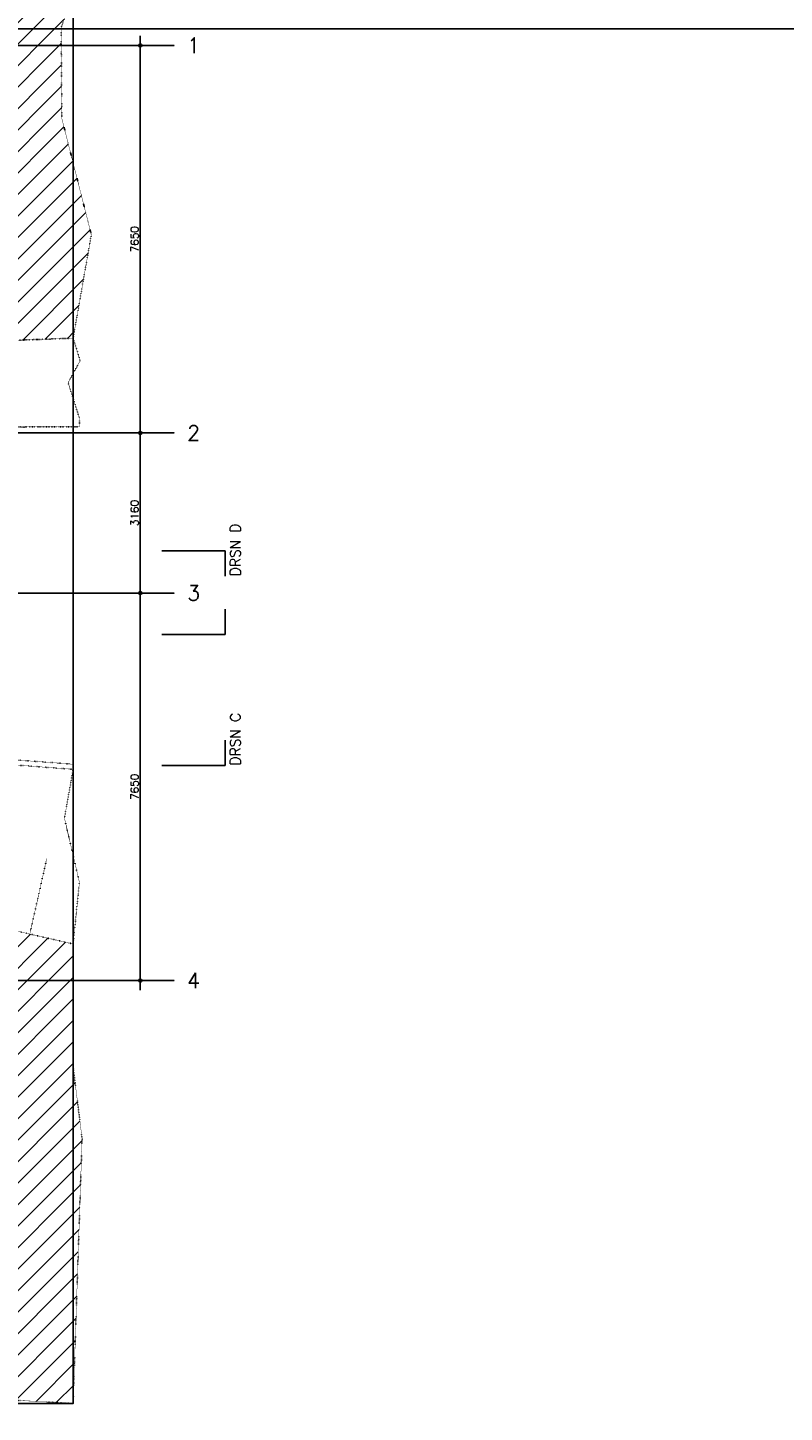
# Model space of a CAD drawing. Header units: millimetres. Extents: x -41560 to 117593, y -41642 to 17656.
# Tile 14 of 30: x 23086 to 38016, y -27029 to 304. Entities that reach past the tile are written whole.
import ezdxf
from ezdxf.enums import TextEntityAlignment as Align

# ---------------------------------------------------------------- set-up
doc = ezdxf.new("R2010")
doc.units = ezdxf.units.MM
doc.header["$LTSCALE"] = 0.5
doc.header["$PDMODE"] = 3
doc.header["$PDSIZE"] = 100
doc.linetypes.add('ACAD_ISO07W100', pattern=[3, 0, -3])
doc.linetypes.add('CENTER2', pattern=[28.575, 19.05, -3.175, 3.175, -3.175])
doc.layers.add('hulplijn', color=140, linetype='Continuous', plot=False)
for name, color, linetype in [('inrichting terrein', 7, 'ACAD_ISO07W100'), ('maat 1.5mm', 210, 'Continuous'), ('pen 0.05mm', 7, 'Continuous'), ('pen 0.70mm', 5, 'Continuous'), ('stramien', 9, 'CENTER2'), ('tekst 2.0mm', 211, 'Continuous'), ('tekst 3.0mm', 200, 'Continuous')]:
    doc.layers.add(name, color=color, linetype=linetype)
doc.styles.add('1.5mm tekst', font='romans.shx', dxfattribs={"height": 1.5})
doc.styles.add('2.0mm tekst', font='romans.shx', dxfattribs={"height": 2})
doc.styles.add('3.0mm tekst', font='romans.shx', dxfattribs={"height": 3})
doc.dimstyles.new('1.5mm maat', dxfattribs={"dimscale": 0, "dimtxt": 1.5, "dimasz": 0.75, "dimexe": 1.25, "dimexo": 0.625, "dimgap": 0.375, "dimtad": 1, "dimdec": 0, "dimtxsty": '1.5mm tekst', "dimblk": 'dot maatlijn-GVA', "dimcen": 2.5, "dimse1": 1, "dimse2": 1, "dimclrd": 7, "dimclrt": 256, "dimadec": 0, "dimazin": 0, "dimtfac": 1, "dimtdec": 0, "dimtmove": 0, "dimatfit": 3, "dimfxl": 1, "dimarcsym": 0})
pattern_1 = [(45, (0, 0), (-212.132, 212.132), [])]

# ---------------------------------------------------------------- blocks, each defined once
blk = doc.blocks.new('dot maatlijn-GVA')
at = {"layer": 'maat 1.5mm'}
h = blk.add_hatch(color=7, dxfattribs=at)
edge = h.paths.add_edge_path()
edge.add_arc((0, 0), 0.4, 0, 360)
at = {"layer": 'maat 1.5mm', "color": 7}
for points in [[(-2.5, 0), (2.5, 0)], [(0, 2.5), (0, -2.5)]]:
    blk.add_lwpolyline(points, dxfattribs=at)
blk.add_circle((0, 0), 0.4, dxfattribs=at)
blk = doc.blocks.new('*D293')
at = {"layer": 'defpoints', "color": 0, "transparency": 16777216}
for p in [(23982, -10856), (25308, -10856), (23982, -18506)]:
    blk.add_point(p, dxfattribs=at)
at = {"layer": 'maat 1.5mm', "color": 7, "lineweight": -2, "transparency": 16777216}
blk.add_line((25308, -18431), (25308, -10931), dxfattribs=at)
at = {"layer": 'maat 1.5mm', "color": 7, "lineweight": -2, "transparency": 16777216, "xscale": 75, "yscale": 75, "zscale": 75}
for p, rotation in [((25308, -10856), 90), ((25308, -18506), 270)]:
    blk.add_blockref('dot maatlijn-GVA', p, dxfattribs=dict(at, rotation=rotation))
at = {"layer": 'maat 1.5mm', "transparency": 16777216, "insert": (25196, -14681), "char_height": 150, "attachment_point": 5, "rotation": 90, "style": '1.5mm tekst'}
blk.add_mtext('7650', dxfattribs=at)
blk = doc.blocks.new('*D294')
at = {"layer": 'defpoints', "color": 0, "transparency": 16777216}
for p in [(23982, -7696), (25308, -7696), (23982, -10856)]:
    blk.add_point(p, dxfattribs=at)
at = {"layer": 'maat 1.5mm', "color": 7, "lineweight": -2, "transparency": 16777216}
blk.add_line((25308, -10781), (25308, -7771), dxfattribs=at)
at = {"layer": 'maat 1.5mm', "color": 7, "lineweight": -2, "transparency": 16777216, "xscale": 75, "yscale": 75, "zscale": 75}
for p, rotation in [((25308, -7696), 90), ((25308, -10856), 270)]:
    blk.add_blockref('dot maatlijn-GVA', p, dxfattribs=dict(at, rotation=rotation))
at = {"layer": 'maat 1.5mm', "transparency": 16777216, "insert": (25196, -9276), "char_height": 150, "attachment_point": 5, "rotation": 90, "style": '1.5mm tekst'}
blk.add_mtext('3160', dxfattribs=at)
blk = doc.blocks.new('*D295')
at = {"layer": 'defpoints', "color": 0, "transparency": 16777216}
for p in [(23982, -46), (25308, -46), (23982, -7696)]:
    blk.add_point(p, dxfattribs=at)
at = {"layer": 'maat 1.5mm', "color": 7, "lineweight": -2, "transparency": 16777216}
blk.add_line((25308, -7621), (25308, -121), dxfattribs=at)
at = {"layer": 'maat 1.5mm', "color": 7, "lineweight": -2, "transparency": 16777216, "xscale": 75, "yscale": 75, "zscale": 75}
for p, rotation in [((25308, -46), 90), ((25308, -7696), 270)]:
    blk.add_blockref('dot maatlijn-GVA', p, dxfattribs=dict(at, rotation=rotation))
at = {"layer": 'maat 1.5mm', "transparency": 16777216, "insert": (25196, -3871), "char_height": 150, "attachment_point": 5, "rotation": 90, "style": '1.5mm tekst'}
blk.add_mtext('7650', dxfattribs=at)
blk = doc.blocks.new('doorsnedeaanduiding')
at = {"layer": 'hulplijn'}
for p, q in [((54270, -11129), (54270, -11629)), ((54270, -11629), (53020, -11629))]:
    blk.add_line(p, q, dxfattribs=at)
at = {"layer": 'pen 0.05mm'}
for p, q in [((54270, -9976), (53020, -9976)), ((54270, -14213), (53020, -14213))]:
    blk.add_line(p, q, dxfattribs=at)
at = {"layer": 'pen 0.70mm'}
for p, q in [((54270, -10476), (54270, -9976)), ((54270, -13713), (54270, -14213))]:
    blk.add_line(p, q, dxfattribs=at)
at = {"layer": 'hulplijn', "style": '3.0mm tekst'}
for p in [(29858, 14116), (-14319, -11379), (54620, -11379), (29858, -28179)]:
    blk.add_attdef('A', text='', height=300, dxfattribs=at).set_placement(p, align=Align.MIDDLE_CENTER)
at = {"layer": 'tekst 2.0mm', "char_height": 200, "width": 7941.85, "attachment_point": 1, "rotation": 90, "style": '2.0mm tekst'}
for s, insert in [('DRSN D', (54370, -10476)), ('DRSN C', (54370, -14213))]:
    blk.add_mtext(s, dxfattribs=dict(at, insert=insert))
blk = doc.blocks.new('1302-stramien-01')
at = {"layer": 'stramien'}
for p, q in [((-13469, 0), (52270, 0)), ((-13469, -7650), (52270, -7650)), ((-13469, -10810), (52270, -10810)), ((-13469, -18460), (52270, -18460))]:
    blk.add_line(p, q, dxfattribs=at)
at = {"layer": 'tekst 3.0mm', "char_height": 300, "width": 920.58, "attachment_point": 4, "style": '3.0mm tekst'}
for s, insert in [('1', (52520, 0)), ('2', (52520, -7650)), ('3', (52520, -10810)), ('4', (52520, -18460))]:
    blk.add_mtext(s, dxfattribs=dict(at, insert=insert))

msp = doc.modelspace()

# ---------------------------------------------------------------- hatches: boundary and pattern name
at = {"layer": 'inrichting terrein', "ltscale": 0.5}
h = msp.add_hatch(dxfattribs=at)
h.set_pattern_fill('_USER', color=256, scale=300, angle=45, style=0, pattern_type=0)
h.set_pattern_definition(pattern_1)
h.paths.add_polyline_path([(16162.1, 2874.3), (16162.1, 214.3), (16062.1, 214.3), (16062.1, -3885.7), (16062.1, -6115.8), (23982.1, -5825.2), (24342.1, -3782.5), (23762.6, -1499.8), (23744.8, 299.5), (24193.3, 1617.1), (23982.1, 2349.8)])
h = msp.add_hatch(dxfattribs=at)
h.set_pattern_fill('_USER', color=256, scale=300, angle=45, style=0, pattern_type=0)
h.set_pattern_definition(pattern_1)
h.paths.add_polyline_path([(16042.1, -15964.6), (23982.1, -17783.4), (23982.1, -20210.4), (24159.6, -21626.3), (23982.1, -26855.7), (18454.6, -26533.3), (13868.5, -26981.9), (8013.5, -26609.7), (1169.9, -27028.8), (-4490.2, -26702.4), (-7062.7, -26993.8), (-10634.4, -26692), (-14746.2, -26911.3), (-18207.4, -26855.7), (-26287.9, -24119), (-34626, -21295.1), (-34155.9, -18820.7), (-33629.1, -16048.2), (-33336.3, -14506.8), (-32865.9, -12030.7), (-26637.9, -12215.7), (-26637.9, -13655.7), (-26637.9, -18855.7), (16062.1, -18855.7), (16062.1, -17333)])

# ---------------------------------------------------------------- linework, layer by layer
at = {"layer": 'hulplijn'}
msp.add_lwpolyline([(-38256.8, 6474.3), (23982.1, 6474.3), (23982.1, -26855.7), (-38256.8, -26855.7)], close=True, dxfattribs=at)
msp.add_lwpolyline([(-4537.9, 284.3), (79408.7, 284.3)], dxfattribs=at)
at = {"layer": 'inrichting terrein', "ltscale": 0.5}
msp.add_line((23134, -17561.1), (23462.4, -16097.4), dxfattribs=at)
for points in [[(16162.1, 2874.3), (16162.1, 214.3), (16062.1, 214.3), (16062.1, -3885.7), (16062.1, -3885.7), (16062.1, -6115.8), (23982.1, -5825.2), (24342.1, -3782.5), (23762.6, -1499.8), (23744.8, 299.5), (24193.3, 1617.1), (23982.1, 2349.8)], [(16062.1, -7595.7), (16062.1, -6115.8), (23982.1, -5825.2), (24121.4, -6266.8), (23883.2, -6705.9), (24109.2, -7409.6), (24109.2, -7575.7)], [(16212.1, -16003.6), (16212.1, -13756), (23982.1, -14335.6), (23811.5, -15301.9), (24106.9, -16566.2), (23982.1, -17783.4)]]:
    msp.add_lwpolyline(points, close=True, dxfattribs=at)
for points in [[(16212.1, -6110.3), (23982.1, -5825.2)], [(16212.1, -7575.7), (24109.2, -7575.7)], [(16162.1, -7695.7), (24109.2, -7695.7)], [(16292.1, -13655.7), (23982.1, -14235.3)], [(16212.1, -13756), (23982.1, -14335.6)], [(16212.1, -13756), (23982.1, -14335.6)], [(-26637.9, -18855.7), (16062.1, -18855.7), (16062.1, -17333), (16062.1, -17333), (16042.1, -15964.6), (23982.1, -17783.4), (23982.1, -20210.4), (24159.6, -21626.3), (23982.1, -26855.7), (18454.6, -26533.3), (13868.5, -26981.9), (8013.5, -26609.7), (1169.9, -27028.8), (-4490.2, -26702.4), (-7062.7, -26993.8)], [(16042.1, -15964.6), (23982.1, -17783.4)]]:
    msp.add_lwpolyline(points, dxfattribs=at)

# ---------------------------------------------------------------- block references
for name, p in [('doorsnedeaanduiding', (-27287.9, -45.7)), ('1302-stramien-01', (-26287.9, -45.7))]:
    msp.add_blockref(name, p)

# ---------------------------------------------------------------- dimensions: what is measured, and where the dimension line sits
at = {"layer": 'maat 1.5mm'}
for base, p1, p2, picture, middle in [((25308.4, -45.7), (23982.1, -7695.7), (23982.1, -45.7), '*D295', (25195.9, -3870.7)), ((25308.4, -7695.7), (23982.1, -10855.7), (23982.1, -7695.7), '*D294', (25195.9, -9275.7)), ((25308.4, -10855.7), (23982.1, -18505.7), (23982.1, -10855.7), '*D293', (25195.9, -14680.7))]:
    dim = msp.add_linear_dim(base=base, p1=p1, p2=p2, angle=90, dimstyle='1.5mm maat', dxfattribs=at)
    dim.commit()
    dim.dimension.update_dxf_attribs({"geometry": picture, "text_midpoint": middle})

doc.saveas('drawing.dxf')
